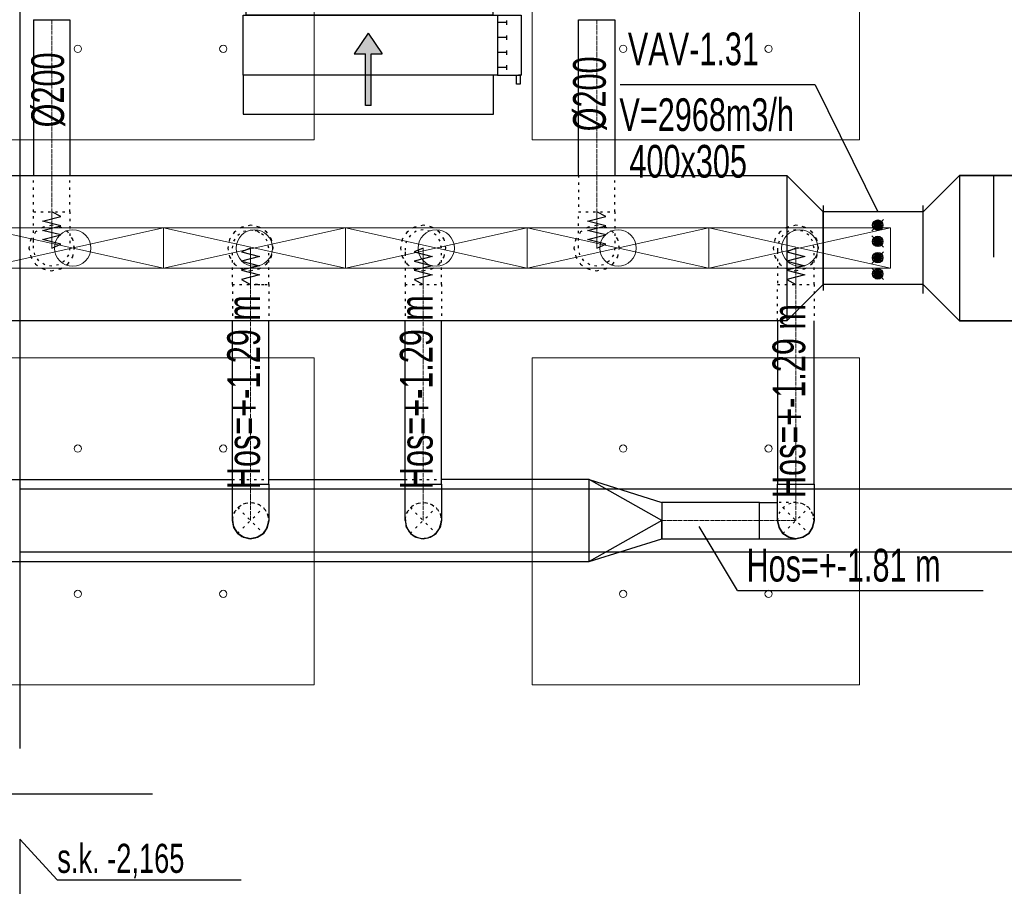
# Model space of a CAD drawing. Header units: centimetres. Extents: x -228435 to 46820, y -89367 to 152985.
# Tile 55 of 252: x -45760 to -40343, y 40490 to 45261. Entities that reach past the tile are written whole.
import ezdxf

# ---------------------------------------------------------------- set-up
doc = ezdxf.new("R2010")
doc.units = ezdxf.units.CM
doc.header["$LTSCALE"] = 50
doc.header["$PDMODE"] = 35
doc.header["$PDSIZE"] = 0.1
for name, pattern in [('CADVENT_CENTERLINE', [9.9, 7.4, -1, 0.5, -1]), ('CADVENT_HIDDEN', [0.8, 0.25, -0.55]), ('Kondygnacja  -0_5$0$HIDDEN', [9.525, 6.35, -3.175]), ('Kondygnacja  -0_5$0$HIDDEN2', [4.7625, 3.175, -1.5875]), ('Osie rzutów$0$DASHDOT2', [12.7, 6.35, -3.175, 0, -3.175])]:
    doc.linetypes.add(name, pattern=pattern)
doc.layers.get('0').update_dxf_attribs({"color": 8})
doc.layers.get('DEFPOINTS').update_dxf_attribs({"color": 8})
for name, color, linetype in [('01-103-Went PP_poziom-0_5$0$L_Nawiew', 3, 'Continuous'), ('bgde-nawiewDETAILS', 1, 'Continuous'), ('bgde-nawiewEXP', 1, 'Continuous'), ('bgde-nawiewHIDDEN', 1, 'Continuous'), ('bgde-tekst', 7, 'Continuous'), ('bgde-wywiewSOL', 5, 'Continuous'), ('bgde_redukcja', 3, 'Continuous'), ('bgde_tlumik', 6, 'Continuous'), ('bgde_VAV', 7, 'Continuous'), ('bgde_wymiary tłumik VAV', 7, 'Continuous'), ('Kondygnacja  -0_5$0$ARCH_KONSTR_POWYŻEJ RZUTU', 8, 'Kondygnacja  -0_5$0$HIDDEN'), ('Kondygnacja  -0_5$0$ARCH_KONSTR_POWYŻEJ RZUTU_IST', 8, 'Kondygnacja  -0_5$0$HIDDEN2'), ('Osie rzutów$0$ARCH_INFO_OSIE_IST', 8, 'Osie rzutów$0$DASHDOT2'), ('Osie rzutów$0$ARCH_INFO_OSIE_OPISY_IST', 8, 'Continuous')]:
    doc.layers.add(name, color=color, linetype=linetype)
for name, color, linetype, lineweight in [('bgde-nawiewCEN', 7, 'Continuous', 13), ('bgde_nawiewnik', 11, 'Continuous', 5), ('Kondygnacja  -0_5$0$ARCH_INFO_WYMIARY', 8, 'Continuous', 9), ('SU Lampy kwadratowe  -05$0$ARCH_SUFITY_PODWIESZANE', 8, 'Continuous', 9)]:
    doc.layers.add(name, color=color, linetype=linetype, lineweight=lineweight)
doc.styles.add('Kondygnacja  -0_5$0$BIKTS', font='bikromsw.shx', dxfattribs={"width": 0.8})
doc.styles.add('Kondygnacja  -0_5$0$Romans', font='Romans.shx', dxfattribs={"width": 0.7})
doc.dimstyles.new('Kondygnacja  -0_5$0$Wymiary 1-100', dxfattribs={"dimtxt": 12, "dimasz": 10, "dimexe": 5, "dimexo": 0, "dimgap": 4, "dimtad": 1, "dimrnd": 0.5, "dimzin": 12, "dimdsep": 46, "dimtxsty": 'Kondygnacja  -0_5$0$Romans', "dimblk": 'Kondygnacja  -0_5$0$_Oblique', "dimcen": 10, "dimdle": 10, "dimclrt": 55, "dimazin": 0, "dimtfac": 1, "dimtmove": 1, "dimatfit": 3, "dimfxl": 0, "dimtolj": 1, "dimtzin": 0, "dimarcsym": 0})

# ---------------------------------------------------------------- blocks, each defined once
blk = doc.blocks.new('Osie rzutów')
at = {"layer": 'Osie rzutów$0$ARCH_INFO_OSIE_IST', "ltscale": 10}
for p, q in [((8060, 12510), (8060, 4623.26)), ((4436.04, 8600), (15156.54, 8600))]:
    blk.add_line(p, q, dxfattribs=at)
blk = doc.blocks.new('SU Lampy kwadratowe  -05$0$moduł sufitu')
at = {"layer": 'SU Lampy kwadratowe  -05$0$ARCH_SUFITY_PODWIESZANE'}
for points in [[(60, -60), (240, -60), (240, -240), (60, -240)], [(360, -60), (540, -60), (540, -240), (360, -240)], [(60, -360), (240, -360), (240, -540), (60, -540)], [(360, -360), (540, -360), (540, -540), (360, -540)]]:
    blk.add_lwpolyline(points, close=True, dxfattribs=at)
for centre in [(110, -190), (190, -190), (410, -190), (490, -190), (110, -410), (190, -410), (410, -410), (490, -410), (110, -490), (190, -490), (410, -490), (490, -490)]:
    blk.add_circle(centre, 2, dxfattribs=at)
blk = doc.blocks.new('SU Lampy kwadratowe  -05')
at = {"layer": 'SU Lampy kwadratowe  -05$0$ARCH_SUFITY_PODWIESZANE'}
blk.add_blockref('SU Lampy kwadratowe  -05$0$moduł sufitu', (7460, 9200), dxfattribs=at)
blk = doc.blocks.new('Kondygnacja  -0_5$0$_Oblique')
at = {"color": 0, "linetype": 'ByBlock', "lineweight": -2}
blk.add_line((-0.5, -0.5), (0.5, 0.5), dxfattribs=at)
blk = doc.blocks.new('*D148')
at = {"layer": 'DEFPOINTS', "color": 0}
for p in [(-59190, 47690), (5862.4, 47690), (6190, 43700)]:
    blk.add_point(p, dxfattribs=at)
at = {"layer": 'Kondygnacja  -0_5$0$ARCH_INFO_WYMIARY', "color": 0, "lineweight": -2}
for p, q in [((5854.4, 47690), (5867.4, 47690)), ((5862.4, 43690), (5862.4, 47700)), ((5870.4, 43700), (5857.4, 43700))]:
    blk.add_line(p, q, dxfattribs=at)
at = {"layer": 'Kondygnacja  -0_5$0$ARCH_INFO_WYMIARY', "color": 0, "lineweight": -2, "xscale": 10, "yscale": 10, "zscale": 10}
for p, rotation in [((5862.4, 47690), 90), ((5862.4, 43700), 270)]:
    blk.add_blockref('Kondygnacja  -0_5$0$_Oblique', p, dxfattribs=dict(at, rotation=rotation))
at = {"layer": 'Kondygnacja  -0_5$0$ARCH_INFO_WYMIARY', "color": 55, "insert": (5852.4, 45695), "char_height": 12, "attachment_point": 5, "rotation": 90, "style": 'Kondygnacja  -0_5$0$Romans'}
blk.add_mtext('\\A1;3990', dxfattribs=at)
blk = doc.blocks.new('Kondygnacja  -0_5$0$konstrukcja istniejąca -0.5')
at = {"layer": 'Kondygnacja  -0_5$0$ARCH_KONSTR_POWYŻEJ RZUTU_IST', "ltscale": 10}
for points in [[(7538, 9775), (7538, 8625)], [(7538, 8575), (7538, 7425)]]:
    blk.add_lwpolyline(points, dxfattribs=at)
at = {"layer": 'Kondygnacja  -0_5$0$ARCH_KONSTR_POWYŻEJ RZUTU_IST', "ltscale": 10, "elevation": 0}
for points in [[(7538, 8767.89), (8582, 8767.89)], [(8582, 8732.89), (7538, 8732.89)]]:
    blk.add_lwpolyline(points, dxfattribs=at)
at = {"layer": 'Kondygnacja  -0_5$0$ARCH_KONSTR_POWYŻEJ RZUTU_IST'}
blk.add_lwpolyline([(7538, 8575), (7558.68, 8552.53), (7659.84, 8552.53)], dxfattribs=at)
at = {"layer": 'Kondygnacja  -0_5$0$ARCH_KONSTR_POWYŻEJ RZUTU_IST', "style": 'Kondygnacja  -0_5$0$BIKTS', "width": 0.7}
blk.add_text('s.k. -2,165', height=16, dxfattribs=at).set_placement((7558.68, 8556.46))
blk = doc.blocks.new('blok')
at = {"layer": 'bgde_VAV', "color": 3, "linetype": 'Continuous', "lineweight": -2}
for p, q in [((-54400.4, 33775), (-54434.2, 33775)), ((-53950.4, 33775), (-54400.4, 33775)), ((-53966.7, 33775), (-54000.4, 33775)), ((-54434.2, 33225), (-54400.4, 33225)), ((-54400.4, 33225), (-54000.4, 33225)), ((-54000.4, 33225), (-53966.7, 33225))]:
    blk.add_line(p, q, dxfattribs=at)
at = {"layer": 'bgde_VAV', "color": 3, "linetype": 'ByBlock', "lineweight": -2}
for p, q in [((-54400.4, 33775), (-54400.4, 33225)), ((-54000.4, 33775), (-54000.4, 33225))]:
    blk.add_line(p, q, dxfattribs=at)
at = {"layer": 'bgde_VAV', "color": 3, "linetype": 'Continuous', "lineweight": -3}
for p, q in [((-54294.7, 33492.5), (-54357.9, 33555.7)), ((-54326.3, 33524.1), (-54353.5, 33533)), ((-54326.3, 33524.1), (-54349.5, 33540.9)), ((-54326.3, 33524.1), (-54343.1, 33547.3)), ((-54326.3, 33524.1), (-54335.1, 33551.3)), ((-54326.3, 33524.1), (-54326.3, 33552.7)), ((-54326.3, 33524.1), (-54317.5, 33551.3)), ((-54326.3, 33524.1), (-54309.5, 33547.3)), ((-54326.3, 33524.1), (-54303.2, 33540.9)), ((-54326.3, 33524.1), (-54299.1, 33533)), ((-54205.3, 33555.7), (-54268.5, 33492.5)), ((-54236.9, 33524.1), (-54264.1, 33533)), ((-54236.9, 33524.1), (-54260, 33540.9)), ((-54236.9, 33524.1), (-54253.7, 33547.3)), ((-54236.9, 33524.1), (-54245.7, 33551.3)), ((-54236.9, 33524.1), (-54236.9, 33552.7)), ((-54236.9, 33524.1), (-54228.1, 33551.3)), ((-54236.9, 33524.1), (-54220.1, 33547.3)), ((-54236.9, 33524.1), (-54213.8, 33540.9)), ((-54236.9, 33524.1), (-54209.7, 33533)), ((-54115.9, 33492.5), (-54179.1, 33555.7)), ((-54147.5, 33524.1), (-54174.7, 33533)), ((-54147.5, 33524.1), (-54170.6, 33540.9)), ((-54147.5, 33524.1), (-54164.3, 33547.3)), ((-54147.5, 33524.1), (-54156.3, 33551.3)), ((-54147.5, 33524.1), (-54147.5, 33552.7)), ((-54147.5, 33524.1), (-54138.7, 33551.3)), ((-54147.5, 33524.1), (-54130.7, 33547.3)), ((-54147.5, 33524.1), (-54124.3, 33540.9)), ((-54147.5, 33524.1), (-54120.3, 33533)), ((-54026.5, 33555.7), (-54089.7, 33492.5)), ((-54058.1, 33524.1), (-54085.3, 33533)), ((-54058.1, 33524.1), (-54081.2, 33540.9)), ((-54058.1, 33524.1), (-54074.9, 33547.3)), ((-54058.1, 33524.1), (-54066.9, 33551.3)), ((-54058.1, 33524.1), (-54058.1, 33552.7)), ((-54058.1, 33524.1), (-54049.2, 33551.3)), ((-54058.1, 33524.1), (-54041.3, 33547.3)), ((-54058.1, 33524.1), (-54034.9, 33540.9)), ((-54058.1, 33524.1), (-54030.9, 33533)), ((-54326.3, 33524.1), (-54354.9, 33524.1)), ((-54326.3, 33524.1), (-54353.5, 33515.3)), ((-54326.3, 33524.1), (-54349.5, 33507.3)), ((-54326.3, 33524.1), (-54343.1, 33501)), ((-54326.3, 33524.1), (-54335.1, 33496.9)), ((-54326.3, 33524.1), (-54299.1, 33515.3)), ((-54326.3, 33524.1), (-54303.2, 33507.3)), ((-54326.3, 33524.1), (-54309.5, 33501)), ((-54326.3, 33524.1), (-54317.5, 33496.9)), ((-54326.3, 33524.1), (-54326.3, 33495.5)), ((-54326.3, 33524.1), (-54297.7, 33524.1)), ((-54236.9, 33524.1), (-54265.5, 33524.1)), ((-54236.9, 33524.1), (-54264.1, 33515.3)), ((-54236.9, 33524.1), (-54260, 33507.3)), ((-54236.9, 33524.1), (-54253.7, 33501)), ((-54236.9, 33524.1), (-54245.7, 33496.9)), ((-54236.9, 33524.1), (-54209.7, 33515.3)), ((-54236.9, 33524.1), (-54213.8, 33507.3)), ((-54236.9, 33524.1), (-54220.1, 33501)), ((-54236.9, 33524.1), (-54228.1, 33496.9)), ((-54236.9, 33524.1), (-54236.9, 33495.5)), ((-54236.9, 33524.1), (-54208.3, 33524.1)), ((-54147.5, 33524.1), (-54176.1, 33524.1)), ((-54147.5, 33524.1), (-54174.7, 33515.3)), ((-54147.5, 33524.1), (-54170.6, 33507.3)), ((-54147.5, 33524.1), (-54164.3, 33501)), ((-54147.5, 33524.1), (-54156.3, 33496.9)), ((-54147.5, 33524.1), (-54120.3, 33515.3)), ((-54147.5, 33524.1), (-54124.3, 33507.3)), ((-54147.5, 33524.1), (-54130.7, 33501)), ((-54147.5, 33524.1), (-54138.7, 33496.9)), ((-54147.5, 33524.1), (-54147.5, 33495.5)), ((-54147.5, 33524.1), (-54118.9, 33524.1)), ((-54058.1, 33524.1), (-54086.7, 33524.1)), ((-54058.1, 33524.1), (-54085.3, 33515.3)), ((-54058.1, 33524.1), (-54081.2, 33507.3)), ((-54058.1, 33524.1), (-54074.9, 33501)), ((-54058.1, 33524.1), (-54066.9, 33496.9)), ((-54058.1, 33524.1), (-54030.9, 33515.3)), ((-54058.1, 33524.1), (-54034.9, 33507.3)), ((-54058.1, 33524.1), (-54041.3, 33501)), ((-54058.1, 33524.1), (-54049.2, 33496.9)), ((-54058.1, 33524.1), (-54058.1, 33495.5)), ((-54058.1, 33524.1), (-54029.5, 33524.1))]:
    blk.add_line(p, q, dxfattribs=at)
for centre in [(-54326.3, 33524.1), (-54236.9, 33524.1), (-54147.5, 33524.1), (-54058.1, 33524.1)]:
    blk.add_ellipse(centre, major_axis=(0, 28.6), ratio=1, start_param=-1.570796, end_param=4.712389, dxfattribs=at)
blk = doc.blocks.new('*a432')
at = {"layer": 'bgde-tekst'}
blk.add_line((0, 0), (1352, 0), dxfattribs=at)
blk = doc.blocks.new('A$C066D7839')
at = {"layer": 'bgde_nawiewnik'}
for p, q in [((-50, -11.15), (-50, 11.15)), ((-50, 11.15), (50, 11.15)), ((-50, -11.15), (50, 11.15)), ((50, -11.15), (-50, 11.15)), ((50, 11.15), (50, -11.15)), ((50, -11.15), (-50, -11.15))]:
    blk.add_line(p, q, dxfattribs=at)
blk.add_circle((0, 0), 10, dxfattribs=at)
blk = doc.blocks.new('A$C5B3E7367')
at = {"layer": '01-103-Went PP_poziom-0_5$0$L_Nawiew'}
h = blk.add_hatch(color=256, dxfattribs=at)
h.paths.add_polyline_path([(215, 704), (215, 674), (331.7, 674), (331.7, 612.1), (445.9, 689), (331.7, 765.9), (331.7, 704)])
h.paths.add_polyline_path([(48.3, 704), (48.3, 674), (215, 674), (215, 704)])
for p, q in [((215, 1525), (165, 1525)), ((165, 1525), (165, 1505)), ((215, 1400), (215, 1530)), ((545, 1530), (215, 1530)), ((215, 1530), (215, 1515)), ((545, 1400), (545, 1530)), ((165, 1505), (215, 1505)), ((243.8, 1452), (268.8, 1452)), ((256.2, 1452), (256.2, 1400)), ((326.2, 1452), (351.2, 1452)), ((338.8, 1452), (338.8, 1400)), ((408.8, 1452), (433.8, 1452)), ((421.2, 1452), (421.2, 1400)), ((491.2, 1452), (516.2, 1452)), ((503.8, 1452), (503.8, 1400)), ((0, 1378), (215, 1378)), ((0, 0), (0, 1378)), ((545, 1400), (215, 1400)), ((215, 1400), (215, 1378)), ((215, 1378), (215, 0)), ((545, 0), (545, 1400)), ((445.9, 689), (331.7, 765.9)), ((331.7, 704), (331.7, 765.9)), ((48.3, 704), (331.7, 704)), ((48.3, 704), (48.3, 674)), ((48.3, 674), (331.7, 674)), ((445.9, 689), (331.7, 612.1)), ((331.7, 612.1), (331.7, 674)), ((215, 0), (0, 0)), ((215, 0), (545, 0))]:
    blk.add_line(p, q, dxfattribs=at)
blk = doc.blocks.new('A$C53CA46B8')
at = {"layer": 'bgde-wywiewSOL'}
for p, q in [((112.9, 511.1), (-162.1, 511.1)), ((-137.1, 481.1), (-137.1, 511.1)), ((87.9, 481.1), (87.9, 511.1)), ((200.4, 481.1), (-249.6, 481.1)), ((-249.6, 481.1), (-249.6, -878.9)), ((200.4, 481.1), (200.4, -878.9)), ((200.4, -878.9), (-249.6, -878.9)), ((112.9, -908.9), (-162.1, -908.9)), ((-137.1, -878.9), (-137.1, -908.9)), ((87.9, -878.9), (87.9, -908.9))]:
    blk.add_line(p, q, dxfattribs=at)
at = {"layer": '01-103-Went PP_poziom-0_5$0$L_Nawiew'}
blk.add_blockref('A$C5B3E7367', (-794.6, -893.9), dxfattribs=at)
blk = doc.blocks.new('t34')
at = {"layer": 'bgde_tlumik'}
for p, q in [((-40401.3, 25953.2), (-40401.3, 26403.2)), ((-40026.3, 25953.2), (-40026.3, 26403.2)), ((-40213.8, 25603.2), (-40213.8, 26053.2))]:
    blk.add_line(p, q, dxfattribs=at)
blk.add_lwpolyline([(-40588.8, 25603.2), (-39838.8, 25603.2), (-39838.8, 26403.2), (-40588.8, 26403.2)], close=True, dxfattribs=at)

msp = doc.modelspace()

# ---------------------------------------------------------------- linework, layer by layer
at = {"layer": 'bgde-nawiewCEN', "linetype": 'CADVENT_CENTERLINE', "ltscale": 0.06}
for p, q in [((-45583.864, 45260.826), (-45583.864, 44203.959)), ((-42585.602, 45260.826), (-42585.602, 44203.959)), ((-45583.864, 44203.959), (-45583.864, 44185.263)), ((-42585.602, 44203.959), (-42585.602, 44185.263)), ((-45583.864, 44185.263), (-45583.864, 44134.152)), ((-42585.602, 44185.263), (-42585.602, 44134.152)), ((-45583.864, 44134.152), (-45583.864, 44106.359)), ((-45583.864, 44106.359), (-45583.864, 44082.833)), ((-42585.602, 44134.152), (-42585.602, 44106.359)), ((-42585.602, 44106.359), (-42585.602, 44082.833)), ((-45583.864, 44082.833), (-45583.864, 44063.218)), ((-45583.864, 44063.218), (-45583.864, 44047.159)), ((-45583.864, 44047.159), (-45583.864, 44034.3)), ((-42585.602, 44082.833), (-42585.602, 44063.218)), ((-42585.602, 44063.218), (-42585.602, 44047.159)), ((-42585.602, 44047.159), (-42585.602, 44034.3)), ((-45583.864, 44034.3), (-45583.864, 44024.285)), ((-45583.864, 44024.285), (-45583.864, 44016.759)), ((-45583.864, 44016.759), (-45583.864, 44011.366)), ((-45583.864, 44011.366), (-45583.864, 44007.752)), ((-45583.864, 44007.752), (-45583.864, 44005.559)), ((-45583.864, 44005.559), (-45583.864, 44004.433)), ((-45583.864, 44004.433), (-45583.864, 44003.959)), ((-44490.031, 44003.485), (-44490.031, 44003.959)), ((-44490.031, 44002.359), (-44490.031, 44003.485)), ((-44490.031, 44000.166), (-44490.031, 44002.359)), ((-44490.031, 43996.552), (-44490.031, 44000.166)), ((-44490.031, 43991.159), (-44490.031, 43996.552)), ((-44490.031, 43983.633), (-44490.031, 43991.159)), ((-43540.031, 44003.485), (-43540.031, 44003.959)), ((-43540.031, 44002.359), (-43540.031, 44003.485)), ((-43540.031, 44000.166), (-43540.031, 44002.359)), ((-43540.031, 43996.552), (-43540.031, 44000.166)), ((-43540.031, 43991.159), (-43540.031, 43996.552)), ((-43540.031, 43983.633), (-43540.031, 43991.159)), ((-42585.602, 44034.3), (-42585.602, 44024.285)), ((-42585.602, 44024.285), (-42585.602, 44016.759)), ((-42585.602, 44016.759), (-42585.602, 44011.366)), ((-42585.602, 44011.366), (-42585.602, 44007.752)), ((-42585.602, 44007.752), (-42585.602, 44005.559)), ((-42585.602, 44005.559), (-42585.602, 44004.433)), ((-42585.602, 44004.433), (-42585.602, 44003.959)), ((-41490.031, 44003.485), (-41490.031, 44003.959)), ((-41490.031, 44002.359), (-41490.031, 44003.485)), ((-41490.031, 44000.166), (-41490.031, 44002.359)), ((-41490.031, 43996.552), (-41490.031, 44000.166)), ((-41490.031, 43991.159), (-41490.031, 43996.552)), ((-41490.031, 43983.633), (-41490.031, 43991.159)), ((-44490.031, 43973.618), (-44490.031, 43983.633)), ((-44490.031, 43960.759), (-44490.031, 43973.618)), ((-44490.031, 43944.7), (-44490.031, 43960.759)), ((-44490.031, 43925.085), (-44490.031, 43944.7)), ((-43540.031, 43973.618), (-43540.031, 43983.633)), ((-43540.031, 43960.759), (-43540.031, 43973.618)), ((-43540.031, 43944.7), (-43540.031, 43960.759)), ((-43540.031, 43925.085), (-43540.031, 43944.7)), ((-41490.031, 43973.618), (-41490.031, 43983.633)), ((-41490.031, 43960.759), (-41490.031, 43973.618)), ((-41490.031, 43944.7), (-41490.031, 43960.759)), ((-41490.031, 43925.085), (-41490.031, 43944.7)), ((-44490.031, 43901.559), (-44490.031, 43925.085)), ((-44490.031, 43873.766), (-44490.031, 43901.559)), ((-43540.031, 43901.559), (-43540.031, 43925.085)), ((-43540.031, 43873.766), (-43540.031, 43901.559)), ((-41490.031, 43901.559), (-41490.031, 43925.085)), ((-41490.031, 43873.766), (-41490.031, 43901.559)), ((-44490.031, 43822.655), (-44490.031, 43873.766)), ((-44490.031, 43803.959), (-44490.031, 43822.655)), ((-43540.031, 43822.655), (-43540.031, 43873.766)), ((-43540.031, 43803.959), (-43540.031, 43822.655)), ((-41490.031, 43822.655), (-41490.031, 43873.766)), ((-41490.031, 43803.959), (-41490.031, 43822.655)), ((-44490.031, 43803.959), (-44490.031, 42704.048)), ((-43540.031, 43803.959), (-43540.031, 42704.048)), ((-41490.031, 43803.959), (-41490.031, 42704.048)), ((-44490.031, 42704.048), (-44490.031, 42504.048)), ((-43540.031, 42704.048), (-43540.031, 42504.048)), ((-41490.031, 42704.048), (-41490.031, 42504.048)), ((-42226.9, 42504.048), (-41690.031, 42504.048)), ((-41690.031, 42504.048), (-41490.031, 42504.048))]:
    msp.add_line(p, q, dxfattribs=at)
at = {"layer": 'bgde-nawiewDETAILS', "linetype": 'CADVENT_HIDDEN'}
for p, q in [((-44560.742, 42433.337), (-44419.321, 42574.759)), ((-44560.742, 42574.759), (-44419.321, 42433.337)), ((-43610.742, 42433.337), (-43469.321, 42574.759)), ((-43610.742, 42574.759), (-43469.321, 42433.337)), ((-41560.742, 42433.337), (-41419.321, 42574.759)), ((-41560.742, 42574.759), (-41419.321, 42433.337))]:
    msp.add_line(p, q, dxfattribs=at)
at = {"layer": 'bgde-nawiewEXP', "linetype": 'Continuous'}
for points in [[(-45683.864, 45260.826), (-45683.864, 44403.774)], [(-45683.864, 45260.826), (-45483.864, 45260.826), (-45483.864, 44403.774)], [(-42685.602, 44403.774), (-42685.602, 45260.826), (-42485.602, 45260.826), (-42485.602, 44403.774)], [(-41538.801, 43603.774), (-51978.018, 43603.774), (-51978.018, 44403.774), (-41538.801, 44403.774)], [(-40588.801, 44403.774), (-19380.813, 44403.774), (-19380.813, 43603.774), (-40588.801, 43603.774)], [(-44590.031, 42704.048), (-44390.031, 42704.048), (-44390.031, 43603.774)], [(-44590.031, 42704.048), (-44590.031, 43603.774)], [(-43640.031, 42704.048), (-43440.031, 42704.048), (-43440.031, 43603.774)], [(-43640.031, 42704.048), (-43640.031, 43603.774)], [(-41590.031, 43603.774), (-41590.031, 42704.048), (-41390.031, 42704.048), (-41390.031, 43603.774)], [(-51989.989, 42304.048), (-51989.989, 42704.048), (-51789.989, 42729.048), (-51789.989, 42279.048), (-42626.9, 42279.048), (-42626.9, 42729.048), (-42226.9, 42604.048), (-42226.9, 42504.048), (-42626.9, 42729.048), (-43440.031, 42729.048)], [(-46086.383, 42729.048), (-44590.031, 42729.048)], [(-44390.031, 42729.048), (-43640.031, 42729.048)], [(-43640.031, 42504.048), (-43640.031, 42704.048), (-43440.031, 42704.048), (-43440.031, 42504.048), (-43447.643, 42465.78), (-43452.039, 42459.201)], [(-41690.031, 42404.048), (-41490.031, 42404.048), (-41528.3, 42411.66), (-41560.742, 42433.337), (-41582.419, 42465.78), (-41590.031, 42504.048), (-41590.031, 42704.048), (-41390.031, 42704.048), (-41390.031, 42504.048), (-41397.643, 42465.78), (-41419.321, 42433.337), (-41451.763, 42411.66), (-41490.031, 42404.048), (-41528.3, 42411.66), (-41560.742, 42433.337), (-41582.419, 42465.78), (-41590.031, 42504.048), (-41582.419, 42465.78), (-41560.742, 42433.337), (-41528.3, 42411.66), (-41490.031, 42404.048), (-41451.763, 42411.66), (-41419.321, 42433.337), (-41397.643, 42465.78), (-41390.031, 42504.048), (-41397.643, 42465.78), (-41419.321, 42433.337), (-41451.763, 42411.66), (-41490.031, 42404.048)], [(-41690.031, 42404.048), (-41690.031, 42604.048), (-41590.031, 42604.048)], [(-44590.031, 42504.048), (-44585.453, 42481.032)], [(-44588.076, 42499.328), (-44586.003, 42475.953), (-44567.946, 42441.364), (-44562.008, 42436.393)], [(-44583.93, 42473.376), (-44582.419, 42465.78), (-44560.742, 42433.337), (-44541.23, 42420.3)], [(-44417.365, 42438.058), (-44402.302, 42456.052), (-44390.613, 42493.278), (-44391.297, 42500.992)], [(-44401.946, 42459.34), (-44397.643, 42465.78), (-44390.031, 42504.048)], [(-43640.031, 42504.048), (-43635.501, 42481.272)], [(-43640.031, 42504.048), (-43632.419, 42465.78), (-43633.963, 42473.54)], [(-43638.065, 42499.302), (-43636.065, 42476.165), (-43618.085, 42441.537), (-43612.029, 42436.445)], [(-43501.763, 42411.66), (-43469.321, 42433.337), (-43447.643, 42465.78), (-43440.031, 42504.048)], [(-43467.355, 42438.084), (-43452.409, 42455.858), (-43440.637, 42493.058), (-43441.318, 42500.941)], [(-44556.022, 42431.382), (-44538.028, 42416.319), (-44500.802, 42404.63), (-44493.087, 42405.314)], [(-44534.739, 42415.963), (-44528.3, 42411.66), (-44490.031, 42404.048), (-44467.016, 42408.626)], [(-44485.311, 42406.003), (-44461.936, 42408.076), (-44427.348, 42426.133), (-44422.376, 42432.072)], [(-44459.359, 42410.149), (-44451.763, 42411.66), (-44419.321, 42433.337), (-44406.283, 42452.849)], [(-43632.419, 42465.78), (-43610.742, 42433.337), (-43591.433, 42420.436)], [(-43632.419, 42465.78), (-43610.742, 42433.337), (-43578.3, 42411.66), (-43584.879, 42416.056)], [(-43605.996, 42431.371), (-43588.222, 42416.426), (-43551.022, 42404.654), (-43543.139, 42405.335)], [(-43535.285, 42406.014), (-43512.149, 42408.014), (-43477.52, 42425.994), (-43472.428, 42432.05)], [(-43501.763, 42411.66), (-43469.321, 42433.337), (-43456.419, 42452.646)], [(-43578.3, 42411.66), (-43540.031, 42404.048), (-43517.255, 42408.579)], [(-43578.3, 42411.66), (-43540.031, 42404.048), (-43501.763, 42411.66), (-43509.523, 42410.116)]]:
    msp.add_lwpolyline(points, dxfattribs=at)
for points in [[(-41538.801, 43603.774), (-41338.801, 43803.774), (-41338.801, 44203.775), (-41538.801, 44403.774)], [(-40588.801, 43603.774), (-40788.801, 43803.774), (-40788.801, 44203.775), (-40588.801, 44403.774)], [(-44590.031, 42504.048), (-44590.031, 42704.048), (-44390.031, 42704.048), (-44390.031, 42504.048), (-44397.643, 42465.78), (-44419.321, 42433.337), (-44451.763, 42411.66), (-44490.031, 42404.048), (-44528.3, 42411.66), (-44560.742, 42433.337), (-44582.419, 42465.78)], [(-42226.899, 42433.337), (-42226.899, 42404.048), (-41690.031, 42404.048), (-41690.031, 42604.048), (-42226.899, 42604.048), (-42226.899, 42465.78)], [(-42626.9, 42279.048), (-42226.9, 42404.048), (-42226.9, 42504.048)]]:
    msp.add_lwpolyline(points, close=True, dxfattribs=at)
at = {"layer": 'bgde-nawiewHIDDEN', "linetype": 'CADVENT_HIDDEN'}
for points in [[(-45683.864, 44203.959), (-45483.864, 44203.959), (-45483.864, 44403.774)], [(-45683.864, 44203.959), (-45683.864, 44403.774)], [(-42685.602, 44403.774), (-42685.602, 44203.959), (-42485.602, 44203.959), (-42485.602, 44403.774)], [(-44590.031, 43803.959), (-44590.031, 44003.959), (-44582.419, 44042.227), (-44560.742, 44074.67), (-44528.3, 44096.347), (-44490.031, 44103.959), (-44451.763, 44096.347)], [(-44451.763, 44096.347), (-44490.031, 44103.959)], [(-44451.763, 43803.959), (-44390.031, 43803.959), (-44390.031, 44003.959), (-44397.643, 44042.227), (-44419.321, 44074.67), (-44451.763, 44096.347)], [(-44451.763, 44096.347), (-44419.321, 44074.67)], [(-44590.031, 43803.959), (-44590.031, 43603.774)], [(-44590.031, 43803.959), (-44390.031, 43803.959), (-44390.031, 43603.774)], [(-44590.031, 43803.959), (-44451.763, 43803.959)], [(-44451.763, 43803.959), (-44490.031, 43803.959)], [(-43640.031, 43803.959), (-43640.031, 43603.774)], [(-43640.031, 43803.959), (-43440.031, 43803.959), (-43440.031, 43603.774)], [(-41590.031, 43603.774), (-41590.031, 43803.959), (-41390.031, 43803.959), (-41390.031, 43603.774)], [(-44590.031, 42729.048), (-44390.031, 42729.048)], [(-43640.031, 42729.048), (-43440.031, 42729.048)], [(-42626.9, 42279.048), (-42626.9, 42729.048)], [(-44590.031, 42504.048), (-44582.419, 42542.316), (-44560.742, 42574.759), (-44528.3, 42596.436), (-44490.031, 42604.048), (-44451.763, 42596.436), (-44419.321, 42574.759), (-44397.643, 42542.316), (-44390.031, 42504.048)], [(-44589.45, 42514.818), (-44577.76, 42552.044), (-44552.715, 42581.963), (-44518.127, 42600.02), (-44479.261, 42603.466), (-44442.035, 42591.777), (-44412.116, 42566.732), (-44394.059, 42532.143), (-44391.297, 42500.992)], [(-43640.031, 42504.048), (-43632.419, 42542.316), (-43610.742, 42574.759), (-43578.3, 42596.436), (-43540.031, 42604.048), (-43501.763, 42596.436), (-43469.321, 42574.759), (-43447.643, 42542.316), (-43440.031, 42504.048)], [(-43639.426, 42515.038), (-43627.654, 42552.238), (-43602.542, 42582.102), (-43567.914, 42600.082), (-43529.041, 42603.442), (-43491.841, 42591.67), (-43461.978, 42566.559), (-43443.997, 42531.931), (-43441.318, 42500.941)], [(-41590.031, 42504.048), (-41582.419, 42542.316), (-41560.742, 42574.759), (-41528.3, 42596.436), (-41490.031, 42604.048), (-41590.031, 42604.048)], [(-41590.031, 42504.048), (-41582.419, 42542.316), (-41560.742, 42574.759), (-41528.3, 42596.436), (-41490.031, 42604.048), (-41451.763, 42596.436), (-41419.321, 42574.759), (-41397.643, 42542.316), (-41390.031, 42504.048), (-41397.643, 42542.316), (-41419.321, 42574.759), (-41451.763, 42596.436), (-41490.031, 42604.048)], [(-44589.45, 42514.818), (-44588.076, 42499.328)], [(-44585.453, 42481.032), (-44583.93, 42473.376)], [(-43639.426, 42515.038), (-43638.065, 42499.302)], [(-43635.501, 42481.272), (-43633.963, 42473.54)], [(-44562.008, 42436.393), (-44556.022, 42431.382)], [(-44541.23, 42420.3), (-44534.739, 42415.963)], [(-44422.376, 42432.072), (-44417.365, 42438.058)], [(-44406.283, 42452.849), (-44401.946, 42459.34)], [(-43612.029, 42436.445), (-43605.996, 42431.371)], [(-43591.433, 42420.436), (-43584.879, 42416.056)], [(-43472.428, 42432.05), (-43467.355, 42438.084)], [(-43456.419, 42452.646), (-43452.039, 42459.201)], [(-44493.087, 42405.314), (-44485.311, 42406.003)], [(-44467.016, 42408.626), (-44459.359, 42410.149)], [(-43543.139, 42405.335), (-43535.285, 42406.014)], [(-43517.255, 42408.579), (-43509.523, 42410.116)]]:
    msp.add_lwpolyline(points, dxfattribs=at)
for points in [[(-45683.864, 44047.159), (-45683.864, 44203.959), (-45483.864, 44203.959), (-45483.864, 44003.959), (-45491.476, 43965.691), (-45513.154, 43933.248), (-45545.596, 43911.571), (-45583.864, 43903.959), (-45622.133, 43911.571), (-45654.575, 43933.248), (-45676.252, 43965.691), (-45683.864, 44003.959), (-45683.864, 44034.3)], [(-42685.602, 44005.559), (-42685.602, 44203.959), (-42485.602, 44203.959), (-42485.602, 44003.959), (-42493.214, 43965.691), (-42514.891, 43933.248), (-42547.333, 43911.571), (-42585.602, 43903.959), (-42623.87, 43911.571), (-42656.312, 43933.248), (-42677.99, 43965.691), (-42685.602, 44003.959), (-42685.602, 44004.433)], [(-45708.864, 44003.959), (-45699.349, 43956.123), (-45672.253, 43915.571), (-45631.7, 43888.474), (-45583.864, 43878.959), (-45536.029, 43888.474), (-45495.476, 43915.571), (-45468.38, 43956.123), (-45458.864, 44003.959), (-45468.38, 44051.794), (-45495.476, 44092.347), (-45536.029, 44119.444), (-45583.864, 44128.959), (-45631.7, 44119.444), (-45672.253, 44092.347), (-45699.349, 44051.794)], [(-45708.864, 44003.959), (-45699.349, 43956.123), (-45672.253, 43915.571), (-45631.7, 43888.474), (-45583.864, 43878.959), (-45536.029, 43888.474), (-45495.476, 43915.571), (-45468.38, 43956.123), (-45458.864, 44003.959), (-45468.38, 44051.794), (-45495.476, 44092.347), (-45536.029, 44119.444), (-45583.864, 44128.959), (-45631.7, 44119.444), (-45672.253, 44092.347), (-45699.349, 44051.794)], [(-44615.031, 44003.959), (-44605.516, 43956.123), (-44578.42, 43915.571), (-44537.867, 43888.474), (-44490.031, 43878.959), (-44442.196, 43888.474), (-44401.643, 43915.571), (-44374.546, 43956.123), (-44365.031, 44003.959), (-44374.546, 44051.794), (-44401.643, 44092.347), (-44442.196, 44119.444), (-44490.031, 44128.959), (-44537.867, 44119.444), (-44578.42, 44092.347), (-44605.516, 44051.794)], [(-44615.031, 44003.959), (-44605.516, 43956.123), (-44578.42, 43915.571), (-44537.867, 43888.474), (-44490.031, 43878.959), (-44442.196, 43888.474), (-44401.643, 43915.571), (-44374.546, 43956.123), (-44365.031, 44003.959), (-44374.546, 44051.794), (-44401.643, 44092.347), (-44442.196, 44119.444), (-44490.031, 44128.959), (-44537.867, 44119.444), (-44578.42, 44092.347), (-44605.516, 44051.794)], [(-43665.031, 44003.959), (-43655.516, 43956.123), (-43628.42, 43915.571), (-43587.867, 43888.474), (-43540.031, 43878.959), (-43492.196, 43888.474), (-43451.643, 43915.571), (-43424.546, 43956.123), (-43415.031, 44003.959), (-43424.546, 44051.794), (-43451.643, 44092.347), (-43492.196, 44119.444), (-43540.031, 44128.959), (-43587.867, 44119.444), (-43628.42, 44092.347), (-43655.516, 44051.794)], [(-43665.031, 44003.959), (-43655.516, 43956.123), (-43628.42, 43915.571), (-43587.867, 43888.474), (-43540.031, 43878.959), (-43492.196, 43888.474), (-43451.643, 43915.571), (-43424.546, 43956.123), (-43415.031, 44003.959), (-43424.546, 44051.794), (-43451.643, 44092.347), (-43492.196, 44119.444), (-43540.031, 44128.959), (-43587.867, 44119.444), (-43628.42, 44092.347), (-43655.516, 44051.794)], [(-43640.031, 43973.618), (-43640.031, 43803.959), (-43440.031, 43803.959), (-43440.031, 44003.959), (-43447.643, 44042.227), (-43469.321, 44074.67), (-43501.763, 44096.347), (-43540.031, 44103.959), (-43578.3, 44096.347), (-43610.742, 44074.67), (-43632.419, 44042.227), (-43640.031, 44003.959), (-43640.031, 43983.633)], [(-42710.602, 44003.959), (-42701.087, 43956.123), (-42673.99, 43915.571), (-42633.437, 43888.474), (-42585.602, 43878.959), (-42537.766, 43888.474), (-42497.213, 43915.571), (-42470.117, 43956.123), (-42460.602, 44003.959), (-42470.117, 44051.794), (-42497.213, 44092.347), (-42537.766, 44119.444), (-42585.602, 44128.959), (-42633.437, 44119.444), (-42673.99, 44092.347), (-42701.087, 44051.794)], [(-42710.602, 44003.959), (-42701.087, 43956.123), (-42673.99, 43915.571), (-42633.437, 43888.474), (-42585.602, 43878.959), (-42537.766, 43888.474), (-42497.213, 43915.571), (-42470.117, 43956.123), (-42460.602, 44003.959), (-42470.117, 44051.794), (-42497.213, 44092.347), (-42537.766, 44119.444), (-42585.602, 44128.959), (-42633.437, 44119.444), (-42673.99, 44092.347), (-42701.087, 44051.794)], [(-41615.031, 44003.959), (-41605.516, 43956.123), (-41578.42, 43915.571), (-41537.867, 43888.474), (-41490.031, 43878.959), (-41442.196, 43888.474), (-41401.643, 43915.571), (-41374.546, 43956.123), (-41365.031, 44003.959), (-41374.546, 44051.794), (-41401.643, 44092.347), (-41442.196, 44119.444), (-41490.031, 44128.959), (-41537.867, 44119.444), (-41578.42, 44092.347), (-41605.516, 44051.794)], [(-41615.031, 44003.959), (-41605.516, 43956.123), (-41578.42, 43915.571), (-41537.867, 43888.474), (-41490.031, 43878.959), (-41442.196, 43888.474), (-41401.643, 43915.571), (-41374.546, 43956.123), (-41365.031, 44003.959), (-41374.546, 44051.794), (-41401.643, 44092.347), (-41442.196, 44119.444), (-41490.031, 44128.959), (-41537.867, 44119.444), (-41578.42, 44092.347), (-41605.516, 44051.794)], [(-41590.031, 43983.633), (-41590.031, 43803.959), (-41390.031, 43803.959), (-41390.031, 44003.959), (-41397.643, 44042.227), (-41419.321, 44074.67), (-41451.763, 44096.347), (-41490.031, 44103.959), (-41528.3, 44096.347), (-41560.742, 44074.67), (-41582.419, 44042.227), (-41590.031, 44003.959), (-41590.031, 43991.159)]]:
    msp.add_lwpolyline(points, close=True, dxfattribs=at)
at = {"layer": 'bgde-nawiewHIDDEN'}
for points in [[(-45583.864, 44003.959), (-45533.864, 44025.257), (-45633.864, 44050.618), (-45533.864, 44075.839), (-45633.864, 44101.124), (-45533.864, 44126.659), (-45633.864, 44152.018), (-45533.864, 44177.477), (-45583.864, 44203.959)], [(-42585.602, 44003.959), (-42535.602, 44025.257), (-42635.602, 44050.618), (-42535.602, 44075.839), (-42635.602, 44101.124), (-42535.602, 44126.659), (-42635.602, 44152.018), (-42535.602, 44177.477), (-42585.602, 44203.959)], [(-44490.031, 44003.959), (-44540.031, 43982.661), (-44440.031, 43957.299), (-44540.031, 43932.079), (-44440.031, 43906.794), (-44540.031, 43881.259), (-44440.031, 43855.9), (-44540.031, 43830.441), (-44490.031, 43803.959)], [(-43540.031, 44003.959), (-43590.031, 43982.661), (-43490.031, 43957.299), (-43590.031, 43932.079), (-43490.031, 43906.794), (-43590.031, 43881.259), (-43490.031, 43855.9), (-43590.031, 43830.441), (-43540.031, 43803.959)], [(-41490.031, 44003.959), (-41540.031, 43982.661), (-41440.031, 43957.299), (-41540.031, 43932.079), (-41440.031, 43906.794), (-41540.031, 43881.259), (-41440.031, 43855.9), (-41540.031, 43830.441), (-41490.031, 43803.959)]]:
    msp.add_lwpolyline(points, dxfattribs=at)
at = {"layer": 'bgde-tekst'}
msp.add_lwpolyline([(-41811.42, 42118.153), (-42021.969, 42471.414), (-42021.969, 42471.414)], dxfattribs=at)
at = {"layer": 'bgde-tekst', "elevation": 1920}
msp.add_lwpolyline([(-41811.42, 42118.153), (-42021.969, 42471.414), (-42021.969, 42471.414)], dxfattribs=at)
at = {"layer": 'bgde_VAV'}
for q in [(-42457.097, 44901.62, 21.417), (-41038.358, 44203.776)]:
    msp.add_line((-41383.916, 44901.62, 21.417), q, dxfattribs=at)

# ---------------------------------------------------------------- block references
at = {"layer": '01-103-Went PP_poziom-0_5$0$L_Nawiew', "xscale": -1, "rotation": 270}
msp.add_blockref('A$C53CA46B8', (-43637.259, 45535.396, 2865), dxfattribs=at)
at = {"layer": '01-103-Went PP_poziom-0_5$0$L_Nawiew', "xscale": 10, "yscale": 10, "zscale": 10}
for p in [(-45468.405, 44003.959, 1117.041), (-44468.405, 44003.959, 1117.041), (-43468.405, 44003.959, 1117.041), (-42468.405, 44003.959, 1117.041), (-41468.405, 44003.959, 1117.041)]:
    msp.add_blockref('A$C066D7839', p, dxfattribs=at)
at = {"layer": 'bgde-tekst'}
for p in [(-41811.42, 42118.153), (-41811.42, 42118.153, 1920)]:
    msp.add_blockref('*a432', p, dxfattribs=at)
at = {"layer": 'bgde_redukcja', "rotation": 270}
msp.add_blockref('blok', (-74563.832, -10196.652), dxfattribs=at)
at = {"layer": 'bgde_tlumik'}
msp.add_blockref('t34', (0, 18000.54), dxfattribs=at)
at = {"layer": 'Kondygnacja  -0_5$0$ARCH_KONSTR_POWYŻEJ RZUTU', "xscale": 10, "yscale": 10, "zscale": 10}
msp.add_blockref('Kondygnacja  -0_5$0$konstrukcja istniejąca -0.5', (-121140, -45000), dxfattribs=at)
at = {"layer": 'Osie rzutów$0$ARCH_INFO_OSIE_OPISY_IST', "xscale": 10, "yscale": 10, "zscale": 10}
msp.add_blockref('Osie rzutów', (-121140, -45000), dxfattribs=at)
at = {"layer": 'SU Lampy kwadratowe  -05$0$ARCH_SUFITY_PODWIESZANE', "xscale": 10, "yscale": 10, "zscale": 10}
msp.add_blockref('SU Lampy kwadratowe  -05', (-121140, -45000), dxfattribs=at)

# ---------------------------------------------------------------- texts
at = {"layer": 'bgde-tekst', "width": 0.7}
for s, p in [('%%c200', (-45516.01, 44668.093, 1117.041)), ('%%c200', (-42535.602, 44646.328, 630)), ('Hos=+-1.29 m ', (-44438.263, 42676.72, -172.959)), ('Hos=+-1.29 m ', (-43488.263, 42676.72, -172.959)), ('Hos=+-1.29 m ', (-41438.263, 42627.526, -172.959))]:
    msp.add_text(s, height=180, rotation=90, dxfattribs=at).set_placement(p)
for p in [(-41761.42, 42168.153), (-41761.42, 42168.153, 1920)]:
    msp.add_text('Hos=+-1.81 m ', height=180, dxfattribs=at).set_placement(p)
at = {"layer": 'bgde_VAV', "width": 0.7}
for s, p in [('VAV-1.31', (-42414.154, 45009.923, 1941.417)), ('V=2968m3/h', (-42460.563, 44648.115, 1941.417))]:
    msp.add_text(s, height=180, dxfattribs=at).set_placement(p)
at = {"layer": 'bgde_wymiary tłumik VAV', "width": 0.7}
msp.add_text('400x305', height=180, dxfattribs=at).set_placement((-42405.459, 44391.458, 1920))

# ---------------------------------------------------------------- dimensions: what is measured, and where the dimension line sits
at = {"layer": 'Kondygnacja  -0_5$0$ARCH_INFO_WYMIARY'}
dim = msp.add_linear_dim(base=(5862.405, 47690), p1=(6190, 43700), p2=(-59190, 47690), angle=90, dimstyle='Kondygnacja  -0_5$0$Wymiary 1-100', dxfattribs=at)
dim.commit()
dim.dimension.update_dxf_attribs({"geometry": '*D148', "text_midpoint": (5852.405, 45695)})

doc.saveas('drawing.dxf')
